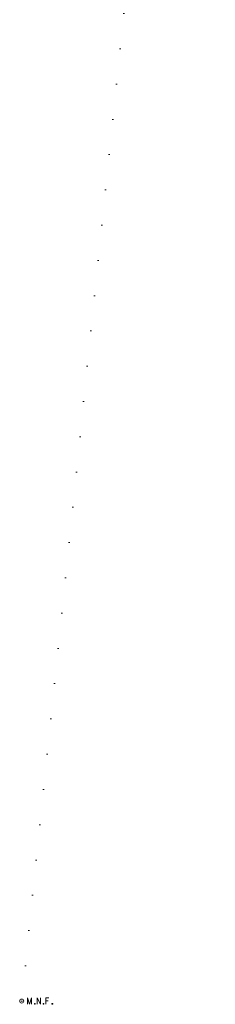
# Model space of a CAD drawing. Extents: x 413123 to 1465301, y 377724 to 504150.
# Tile 208 of 256: x 1463428 to 1463476, y 433415 to 433660. Entities that reach past the tile are written whole.
import ezdxf

# ---------------------------------------------------------------- set-up
doc = ezdxf.new("R2010")
doc.units = 0
doc.header["$MEASUREMENT"] = 0
doc.linetypes.add('DGN Style 1', pattern=[8.732639, 0.01453, -8.718109])
doc.layers.add('SV_Observation (Construction)', color=97, linetype='DGN Style 1', lineweight=0, transparency=0.9)
doc.layers.add('SV_X_Control_Cells_Found', color=7, linetype='Continuous', lineweight=0)

# ---------------------------------------------------------------- blocks, each defined once
blk = doc.blocks.new('MNAIL_8')
at = {"layer": 'SV_X_Control_Cells_Found', "color": 7, "linetype": 'Continuous', "lineweight": 0, "flags": 128}
for points in [[(0.072, -0.04), (0.072, 0.04), (0.097, -0.04), (0.122, 0.04), (0.122, -0.04)], [(0.191, -0.04), (0.191, 0.04), (0.232, -0.04), (0.232, 0.04)], [(0.339, 0.04), (0.301, 0.04), (0.301, -0.04)], [(0.301, 0.001), (0.328, 0.001)], [(0.16, -0.03), (0.163, -0.03), (0.165, -0.031), (0.166, -0.034), (0.166, -0.037), (0.165, -0.039), (0.163, -0.04), (0.16, -0.04), (0.159, -0.039), (0.157, -0.037), (0.157, -0.034), (0.159, -0.031), (0.16, -0.03)], [(0.271, -0.03), (0.274, -0.03), (0.275, -0.031), (0.277, -0.034), (0.277, -0.037), (0.275, -0.039), (0.274, -0.04), (0.271, -0.04), (0.269, -0.039), (0.268, -0.037), (0.268, -0.034), (0.269, -0.031), (0.271, -0.03)], [(0.378, -0.03), (0.381, -0.03), (0.383, -0.031), (0.385, -0.034), (0.385, -0.037), (0.383, -0.039), (0.381, -0.04), (0.378, -0.04), (0.377, -0.039), (0.375, -0.037), (0.375, -0.034), (0.377, -0.031), (0.378, -0.03)]]:
    blk.add_lwpolyline(points, dxfattribs=at)
at = {"layer": 'SV_X_Control_Cells_Found', "color": 7, "linetype": 'Continuous', "lineweight": 0}
blk.add_circle((0, 0), 0.0249, dxfattribs=at)

msp = doc.modelspace()

# ---------------------------------------------------------------- linework, layer by layer
at = {"layer": 'SV_Observation (Construction)', "transparency": 33554434}
msp.add_line((1463428.36, 433415.67, 573.85), (1463476.48, 433881.55, 578.84), dxfattribs=at)

# ---------------------------------------------------------------- block references
at = {"layer": 'SV_X_Control_Cells_Found', "color": 7, "linetype": 'Continuous', "lineweight": 0, "xscale": 20, "yscale": 20, "zscale": 20}
msp.add_blockref('MNAIL_8', (1463428.36, 433415.67, 573.85), dxfattribs=at)

doc.saveas('drawing.dxf')
